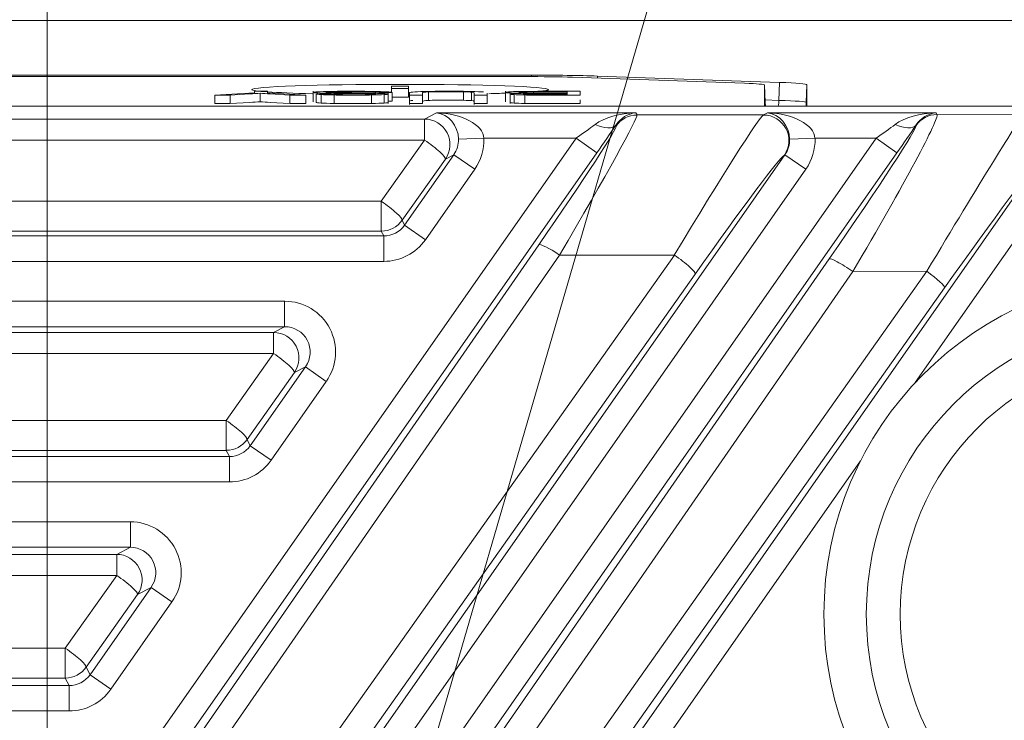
# Model space of a CAD drawing. Header units: millimetres. Extents: x 4 to 836, y 5 to 589.
# Tile 132 of 154: x 685 to 696, y 340 to 348. Entities that reach past the tile are written whole.
import ezdxf

# ---------------------------------------------------------------- set-up
doc = ezdxf.new("R2010")
doc.units = ezdxf.units.MM
doc.layers.add('1', color=7, linetype='Continuous', true_color=0xffffff)
doc.styles.add('ideas_simplex', font='simplex.shx')
doc.dimstyles.get("Standard").update_dxf_attribs({"dimtxt": 0.18, "dimasz": 0.18, "dimexe": 0.18, "dimexo": 0.0625, "dimgap": 0.09, "dimtad": 0, "dimtih": 1, "dimtoh": 1, "dimdec": 4, "dimzin": 0, "dimdsep": 46, "dimtxsty": 'Standard', "dimcen": 0.09, "dimadec": 0, "dimazin": 0, "dimtfac": 1, "dimtdec": 4, "dimtofl": 0, "dimtmove": 0, "dimatfit": 3, "dimfxl": 1, "dimtolj": 1, "dimtzin": 0, "dimarcsym": 0})

# ---------------------------------------------------------------- blocks, each defined once
blk = doc.blocks.new('_U2')
at = {"layer": '1', "color": 27, "lineweight": 13}
for p, q in [((682.177403, 314.785491), (698.340242, 370.24423)), ((698.340242, 370.24423), (700.340242, 370.24423))]:
    blk.add_line(p, q, dxfattribs=at)
at = {"layer": '1', "color": 27, "lineweight": 18}
for points in [[(685.479026, 326.114184), (685.810568, 329.142367), (686.826275, 328.846354)], [(684.275892, 321.985932), (683.94435, 318.957749), (682.928643, 319.253762)]]:
    blk.add_solid(points, dxfattribs=at)
at = {"layer": '1', "color": 87, "linetype": 'Continuous', "lineweight": 25, "char_height": 3, "attachment_point": 7, "line_spacing_factor": 1.204819, "style": 'ideas_simplex'}
for s, insert in [('\\W0.5945;4 N°5 {\\Fgdt;x}6', (705.569242, 367.87923)), ('\\W0.9188;M', (701.999242, 367.87923))]:
    blk.add_mtext(s, dxfattribs=dict(at, insert=insert))
blk = doc.blocks.new('_U7')
at = {"layer": '1', "color": 152, "lineweight": 13}
for p, q in [((695.062702, 354.711299), (597.434386, 354.711299)), ((663.288624, 267.843936), (597.434386, 267.843936))]:
    blk.add_line(p, q, dxfattribs=at)
at = {"layer": '1', "color": 27, "lineweight": 13}
blk.add_line((599.434386, 267.843936), (599.434386, 354.711299), dxfattribs=at)
at = {"layer": '1', "color": 87, "lineweight": 25}
for p, q in [((597.934386, 318.380118), (592.309386, 318.380118)), ((592.309386, 318.380118), (592.309386, 316.880118)), ((597.934386, 316.880118), (597.934386, 318.380118)), ((592.309386, 305.675118), (592.309386, 304.175118)), ((597.934386, 304.175118), (597.934386, 305.675118)), ((592.309386, 304.175118), (597.934386, 304.175118))]:
    blk.add_line(p, q, dxfattribs=at)
at = {"layer": '1', "color": 27, "lineweight": 18}
for points in [[(599.434386, 354.711299), (599.963367, 351.711301), (598.905405, 351.711297)], [(599.434386, 267.843936), (598.905405, 270.843935), (599.963367, 270.843938)]]:
    blk.add_solid(points, dxfattribs=at)
at = {"layer": '1', "color": 87, "linetype": 'Continuous', "lineweight": 25, "char_height": 3, "attachment_point": 7, "rotation": 90, "line_spacing_factor": 1.204819, "style": 'ideas_simplex'}
for s, insert in [('\\W1.2280;86,9', (590.468386, 305.622618)), ('\\W1.2097;3.42', (597.780886, 305.622618))]:
    blk.add_mtext(s, dxfattribs=dict(at, insert=insert))
blk = doc.blocks.new('_U9')
at = {"layer": '1', "color": 87, "lineweight": 25}
for p, q in [((762.156765, 342.060801), (756.531765, 342.060801)), ((756.531765, 342.060801), (756.531765, 340.560801)), ((762.156765, 340.560801), (762.156765, 342.060801)), ((756.531765, 329.355801), (756.531765, 327.855801)), ((762.156765, 327.855801), (762.156765, 329.355801)), ((756.531765, 327.855801), (762.156765, 327.855801))]:
    blk.add_line(p, q, dxfattribs=at)
at = {"layer": '1', "color": 27, "lineweight": 13}
blk.add_line((763.656765, 306.372389), (763.656765, 342.060801), dxfattribs=at)
at = {"layer": '1', "color": 152, "lineweight": 13}
for p, q in [((687.377459, 324.050058), (765.656765, 324.050058)), ((687.377459, 306.372389), (765.656765, 306.372389))]:
    blk.add_line(p, q, dxfattribs=at)
at = {"layer": '1', "color": 27, "lineweight": 18}
for points in [[(763.656765, 324.050058), (764.185746, 321.05006), (763.127784, 321.050056)], [(763.656765, 306.372389), (763.127784, 309.372387), (764.185746, 309.372391)]]:
    blk.add_solid(points, dxfattribs=at)
at = {"layer": '1', "color": 87, "linetype": 'Continuous', "lineweight": 25, "char_height": 3, "attachment_point": 7, "rotation": 90, "line_spacing_factor": 1.204819, "style": 'ideas_simplex'}
for s, insert in [('\\W1.2097;17,7', (754.690765, 329.303301)), ('\\W1.2097;.696', (762.003265, 329.303301))]:
    blk.add_mtext(s, dxfattribs=dict(at, insert=insert))
blk = doc.blocks.new('_U11')
at = {"layer": '1', "color": 87, "lineweight": 25}
for p, q in [((649.689065, 375.104335), (648.189065, 375.104335)), ((648.189065, 375.104335), (648.189065, 369.479335)), ((662.394065, 375.104335), (660.894065, 375.104335)), ((662.394065, 369.479335), (662.394065, 375.104335)), ((648.189065, 369.479335), (649.689065, 369.479335)), ((660.894065, 369.479335), (662.394065, 369.479335))]:
    blk.add_line(p, q, dxfattribs=at)
at = {"layer": '1', "color": 152, "lineweight": 13}
for p, q in [((667.199789, 326.550058), (667.199789, 369.979335)), ((684.877459, 326.550058), (684.877459, 369.979335))]:
    blk.add_line(p, q, dxfattribs=at)
at = {"layer": '1', "color": 27, "lineweight": 13}
blk.add_line((684.877459, 367.979335), (648.189065, 367.979335), dxfattribs=at)
at = {"layer": '1', "color": 27, "lineweight": 18}
for points in [[(667.199789, 367.979335), (670.199787, 368.508316), (670.199791, 367.450354)], [(684.877459, 367.979335), (681.877461, 367.450354), (681.877457, 368.508316)]]:
    blk.add_solid(points, dxfattribs=at)
at = {"layer": '1', "color": 87, "linetype": 'Continuous', "lineweight": 25, "char_height": 3, "attachment_point": 7, "line_spacing_factor": 1.204819, "style": 'ideas_simplex'}
for s, insert in [('\\W1.2097;17,7', (649.660565, 377.239335)), ('\\W1.2097;.696', (649.660565, 369.926835))]:
    blk.add_mtext(s, dxfattribs=dict(at, insert=insert))

msp = doc.modelspace()

# ---------------------------------------------------------------- linework, layer by layer
at = {"layer": '1', "color": 252, "linetype": 'Continuous', "lineweight": 18}
for p, q in [((651.789, 348.211), (700.288, 348.211)), ((661.486, 347.567), (690.591, 347.567)), ((690.507, 347.55), (661.57, 347.55)), ((693.104, 347.471), (691.073, 347.542)), ((691.367, 347.556), (693.517, 347.481)), ((693.346, 347.244), (693.339, 347.451)), ((693.339, 347.202), (693.339, 347.451)), ((693.839, 347.454), (693.839, 347.202))]:
    msp.add_line(p, q, dxfattribs=at)
at = {"layer": '1', "color": 252, "linetype": 'Continuous', "lineweight": 13}
for p, q in [((690.591, 347.55), (690.591, 347.567)), ((691.367, 347.556), (691.367, 347.531)), ((693.509, 347.269), (693.517, 347.481)), ((693.839, 347.454), (693.831, 347.247)), ((693.345, 347.275), (693.509, 347.269)), ((693.346, 347.202), (693.346, 347.244)), ((693.831, 347.247), (693.831, 347.202))]:
    msp.add_line(p, q, dxfattribs=at)
at = {"layer": '1', "color": 7, "linetype": 'Continuous', "lineweight": 18}
for p, q in [((689.139, 347.436), (688.939, 347.436)), ((688.939, 347.436), (688.939, 347.408)), ((688.939, 347.408), (688.939, 347.364)), ((688.939, 347.408), (689.139, 347.408)), ((689.139, 347.408), (689.139, 347.436)), ((689.139, 347.408), (689.139, 347.308)), ((686.856, 347.332), (686.856, 347.232)), ((687.39, 347.353), (687.39, 347.253)), ((687.926, 347.332), (687.926, 347.232)), ((688.016, 347.376), (688.016, 347.251)), ((688.051, 347.344), (688.051, 347.244)), ((688.108, 347.337), (688.108, 347.238)), ((688.261, 347.333), (688.261, 347.233)), ((688.299, 347.371), (688.299, 347.358)), ((688.704, 347.333), (688.704, 347.233)), ((688.751, 347.367), (688.751, 347.353)), ((688.9, 347.231), (688.9, 347.356)), ((688.945, 347.362), (688.945, 347.262)), ((688.945, 347.308), (689.139, 347.308)), ((689.149, 347.219), (689.149, 347.345)), ((689.787, 347.37), (689.787, 347.27)), ((689.913, 347.22), (689.913, 347.344)), ((690.067, 347.228), (690.067, 347.353)), ((690.282, 347.376), (690.282, 347.251)), ((690.338, 347.356), (690.338, 347.231)), ((690.465, 347.367), (690.465, 347.36)), ((690.511, 347.333), (690.511, 347.233)), ((690.524, 347.37), (690.524, 347.357)), ((690.613, 347.371), (690.613, 347.356))]:
    msp.add_line(p, q, dxfattribs=at)
at = {"layer": '1', "color": 7, "linetype": 'Continuous', "lineweight": 13}
for p, q in [((687.036, 347.332), (687.036, 347.232)), ((687.738, 347.332), (687.738, 347.232)), ((688.065, 347.357), (688.065, 347.344)), ((688.85, 347.337), (688.85, 347.237)), ((689.376, 347.369), (689.376, 347.269)), ((689.884, 347.366), (689.884, 347.266)), ((690.384, 347.337), (690.384, 347.238)), ((690.609, 347.35), (690.609, 347.338))]:
    msp.add_line(p, q, dxfattribs=at)
at = {"layer": '1', "color": 27, "linetype": 'Continuous', "lineweight": 18}
msp.add_line((700.026, 347.202), (652.052, 347.202), dxfattribs=at)
at = {"layer": '1', "color": 27, "linetype": 'Continuous', "lineweight": 13}
for p, q in [((662.749, 347.049), (689.329, 347.049)), ((689.329, 347.049), (689.468, 347.121)), ((689.329, 347.049), (689.329, 346.801)), ((689.468, 347.121), (691.822, 347.121)), ((691.822, 347.121), (691.835, 347.097)), ((691.835, 347.097), (693.327, 347.097)), ((693.327, 347.097), (693.373, 347.121)), ((693.373, 347.121), (695.362, 347.121)), ((695.362, 347.121), (695.372, 347.102)), ((695.372, 347.102), (696.396, 347.106)), ((691.589, 346.969), (691.585, 346.977)), ((695.127, 346.974), (695.125, 346.977)), ((684.307, 337.099), (691.115, 346.822)), ((686.118, 334.63), (694.655, 346.822)), ((690.028, 346.822), (689.729, 346.812)), ((691.115, 346.822), (690.028, 346.822)), ((691.115, 346.822), (691.36, 346.65)), ((693.934, 346.822), (693.635, 346.812)), ((694.655, 346.822), (693.934, 346.822)), ((694.655, 346.822), (694.901, 346.65)), ((689.329, 346.801), (662.749, 346.801)), ((688.818, 346.08), (689.329, 346.801)), ((691.36, 346.65), (684.553, 336.927)), ((685.801, 335.52), (693.58, 346.629)), ((694.901, 346.65), (686.364, 334.458)), ((688.001, 334.303), (696.628, 346.624)), ((689.574, 346.577), (689.064, 345.856)), ((689.093, 345.799), (689.674, 346.629)), ((689.674, 346.629), (689.574, 346.577)), ((689.92, 346.457), (689.674, 346.629)), ((693.58, 346.629), (693.572, 346.625)), ((693.825, 346.457), (693.58, 346.629)), ((693.825, 346.457), (686.047, 335.348)), ((689.92, 346.457), (689.339, 345.627)), ((696.873, 346.452), (695.117, 343.943)), ((663.259, 346.08), (688.818, 346.08)), ((688.818, 346.08), (688.818, 345.728)), ((689.064, 345.856), (689.093, 345.799)), ((689.339, 345.627), (689.093, 345.799)), ((663.23, 345.671), (688.847, 345.671)), ((688.818, 345.728), (663.259, 345.728)), ((688.847, 345.671), (688.818, 345.728)), ((688.847, 345.372), (688.847, 345.671)), ((684.612, 336.813), (690.675, 345.566)), ((690.921, 345.446), (684.858, 336.693)), ((685.457, 335.813), (692.275, 345.446)), ((692.275, 345.446), (690.921, 345.446)), ((688.847, 345.372), (663.23, 345.372)), ((686.465, 334.388), (694.1, 345.4)), ((692.52, 345.222), (685.703, 335.589)), ((694.382, 345.251), (686.746, 334.239)), ((687.694, 334.565), (695.253, 345.255)), ((695.253, 345.255), (694.382, 345.251)), ((695.463, 345.06), (687.904, 334.371)), ((664.399, 344.901), (687.678, 344.901)), ((687.678, 344.901), (687.678, 344.601)), ((687.678, 344.601), (664.399, 344.601)), ((687.548, 344.534), (687.678, 344.601)), ((664.529, 344.534), (687.548, 344.534)), ((687.548, 344.534), (687.548, 344.286)), ((687.548, 344.286), (664.529, 344.286)), ((686.989, 343.496), (687.548, 344.286)), ((687.794, 344.062), (687.235, 343.272)), ((687.272, 343.199), (687.924, 344.129)), ((687.924, 344.129), (687.794, 344.062)), ((687.924, 344.129), (688.169, 343.957)), ((688.169, 343.957), (687.518, 343.027)), ((665.088, 343.496), (686.989, 343.496)), ((686.989, 343.496), (686.989, 343.144)), ((687.235, 343.272), (687.272, 343.199)), ((686.989, 343.144), (665.088, 343.144)), ((687.027, 343.071), (686.989, 343.144)), ((687.272, 343.199), (687.518, 343.027)), ((665.05, 343.071), (687.027, 343.071)), ((687.027, 343.071), (687.027, 342.772)), ((694.472, 343.022), (688.246, 334.131)), ((687.027, 342.772), (665.05, 342.772)), ((666.22, 342.301), (685.858, 342.301)), ((685.858, 342.301), (685.858, 342.001)), ((685.858, 342.001), (666.22, 342.001)), ((685.697, 341.917), (685.858, 342.001)), ((666.38, 341.917), (685.697, 341.917)), ((685.697, 341.917), (685.697, 341.67)), ((685.697, 341.67), (666.38, 341.67)), ((685.09, 340.812), (685.697, 341.67)), ((685.382, 340.499), (686.103, 341.529)), ((686.103, 341.529), (685.943, 341.446)), ((686.103, 341.529), (686.349, 341.357)), ((685.943, 341.446), (685.336, 340.588)), ((686.349, 341.357), (685.628, 340.327)), ((666.987, 340.812), (685.09, 340.812)), ((685.09, 340.812), (685.09, 340.46)), ((685.336, 340.588), (685.382, 340.499)), ((685.09, 340.46), (666.987, 340.46)), ((685.136, 340.371), (685.09, 340.46)), ((685.382, 340.499), (685.628, 340.327)), ((666.941, 340.371), (685.136, 340.371)), ((685.136, 340.371), (685.136, 340.072)), ((685.136, 340.072), (666.941, 340.072))]:
    msp.add_line(p, q, dxfattribs=at)
at = {"layer": '1', "color": 9, "linetype": 'Continuous', "lineweight": 18}
for radius in [4, 3.5]:
    msp.add_circle((698.039, 341.211), radius, dxfattribs=at)
at = {"layer": '1', "color": 9, "linetype": 'Continuous', "lineweight": 13}
msp.add_circle((698.039, 341.211), 3.1, dxfattribs=at)
at = {"layer": '1', "color": 252, "linetype": 'Continuous', "lineweight": 18}
for centre, major_axis, ratio, start_param, end_param in [((690.507, 347.522), (-0.8, 0), 0.034896, 3.926938, 4.712389), ((690.59, 347.529), (-1.1, 0), 0.034981, 3.927651, 4.711379), ((689.039, 347.397), (-1.75, 0), 0.034899, 3.141593, 6.283185), ((689.039, 347.397), (-1.75, 0), 0.034899, 0, 0.940416), ((689.039, 347.397), (-1.75, 0), 0.034899, 2.779131, 3.141593), ((692.538, 347.451), (-0.8, 0), 0.034886, 3.141594, 3.927149), ((692.738, 347.454), (-1.101, 0), 0.034921, 3.141591, 3.926431), ((689.039, 347.397), (-1.75, 0), 0.034899, 2.213252, 2.360907)]:
    msp.add_ellipse(centre, major_axis=major_axis, ratio=ratio, start_param=start_param, end_param=end_param, dxfattribs=at)
at = {"layer": '1', "color": 252, "linetype": 'Continuous', "lineweight": 13}
for centre, major_axis, ratio, start_param, end_param in [((693.368, 347.276), (-0.007, -0.2), 0.706676, 1.21608, 1.560537), ((692.731, 347.254), (-1.1, 0.007), 0.02595, 3.14207, 3.92691), ((693.546, 347.251), (0.2, 0), 0.999391, 3.176521, 3.390078), ((693.632, 347.254), (-0.2, 0), 0.999391, 2.87926, 3.106665)]:
    msp.add_ellipse(centre, major_axis=major_axis, ratio=ratio, start_param=start_param, end_param=end_param, dxfattribs=at)
at = {"layer": '1', "color": 27, "linetype": 'Continuous', "lineweight": 13}
for centre, major_axis, ratio, start_param, end_param in [((689.329, 346.749), (-0.139, 0.266), 0.997152, 3.622727, 5.802051), ((689.468, 346.822), (-0.561, 0.015), 0.534057, 3.190442, 4.726332), ((689.468, 346.822), (-0.068, 0.295), 0.857617, 4.484712, 6.020602), ((690.642, 345.098), (-1.191, -2), 0.026751, 1.761265, 3.122622), ((691.822, 346.822), (-0.589, -0.014), 0.508639, 4.700195, 5.659492), ((691.822, 346.822), (-0.155, -0.264), 0.92399, 3.709037, 4.668333), ((691.835, 346.797), (-0.266, -0.139), 0.999226, 4.232741, 5.192037), ((692.139, 345.098), (-1.191, -2), 0.026751, 3.192435, 4.553791), ((693.327, 346.797), (0.139, -0.266), 0.997152, 0.481134, 2.660458), ((693.373, 346.822), (-0.561, 0.015), 0.534057, 3.190442, 4.726332), ((693.373, 346.822), (-0.068, 0.295), 0.857617, 4.484712, 6.020602), ((694.183, 345.098), (-1.189, -2.004), 0.040007, 1.670938, 3.130384), ((695.362, 346.822), (-0.589, -0.014), 0.508639, 4.700195, 5.659492), ((695.362, 346.822), (-0.155, -0.264), 0.92399, 3.709037, 4.668333), ((695.372, 346.802), (0.266, 0.139), 0.999226, 1.091148, 2.050445), ((695.199, 345.102), (-1.199, -2.005), 0.013847, 3.185111, 4.644557), ((690.397, 345.27), (-1.192, -1.7), 0.028594, 1.765373, 3.12673), ((691.089, 346.822), (-0.421, -0.3), 0.028746, 1.61113, 2.187723), ((691.34, 347.149), (0.249, -0.167), 0.474901, 5.021515, 6.243518), ((691.335, 346.65), (-0.421, -0.6), 0.028594, 1.59084, 2.167433), ((693.937, 345.27), (-1.189, -1.705), 0.028665, 1.667159, 3.126605), ((694.629, 346.822), (-0.421, -0.3), 0.028746, 1.61113, 2.187723), ((694.88, 347.149), (0.249, -0.167), 0.474901, 5.021515, 6.243518), ((694.875, 346.65), (-0.421, -0.6), 0.028594, 1.59084, 2.167433), ((689.427, 346.801), (-0.268, -0.14), 0.991514, 2.051931, 2.695365), ((689.427, 346.801), (0.534, 0.278), 0.997152, 5.193523, 5.836957), ((693.333, 346.801), (-0.268, -0.14), 0.991514, 2.051931, 2.695365), ((693.333, 346.801), (0.534, 0.278), 0.997152, 5.193523, 5.836957), ((689.329, 346.749), (-0.245, 0.173), 0.14246, 3.176859, 4.812872), ((692.385, 344.926), (-1.192, -1.7), 0.028594, 3.196543, 4.557899), ((695.445, 344.93), (-1.201, -1.705), 0.028764, 3.27912, 4.656645), ((688.818, 346.028), (-0.245, 0.173), 0.14246, 3.176859, 4.812872), ((688.818, 346.028), (0.266, 0.139), 0.999226, 4.232741, 5.192037), ((688.847, 345.972), (-0.139, 0.267), 0.997682, 2.661944, 3.621241), ((688.847, 345.972), (0.277, -0.533), 0.999226, 5.803537, 6.762834), ((690.921, 345.394), (-0.247, 0.171), 0.14345, 4.81143, 6.247914), ((692.275, 345.394), (0.245, -0.173), 0.14246, 0.035266, 1.67128), ((694.346, 345.228), (0.247, -0.171), 0.130769, 1.516908, 3.106384), ((695.217, 345.232), (0.245, -0.173), 0.131253, 0.035211, 1.518117), ((687.677, 344.301), (0.534, 0.278), 0.997152, 5.193523, 7.372847), ((687.677, 344.301), (-0.268, -0.14), 0.991514, 2.051931, 4.231255), ((687.548, 344.234), (-0.139, 0.266), 0.997152, 3.622727, 5.802051), ((687.548, 344.234), (-0.245, 0.173), 0.14246, 3.176859, 4.812872), ((686.989, 343.444), (-0.245, 0.173), 0.14246, 3.176859, 4.812872), ((686.989, 343.444), (0.266, 0.139), 0.999226, 4.232741, 5.192037), ((687.027, 343.372), (-0.139, 0.267), 0.997682, 2.661944, 3.621241), ((687.027, 343.372), (0.277, -0.533), 0.999226, 5.803537, 6.762834), ((685.856, 341.701), (0.534, 0.278), 0.997152, 5.193523, 7.372847), ((685.856, 341.701), (-0.268, -0.14), 0.991514, 2.051931, 4.231255), ((685.697, 341.618), (-0.139, 0.266), 0.997152, 3.622727, 5.802051), ((685.697, 341.618), (-0.245, 0.173), 0.14246, 3.176859, 4.812872), ((685.09, 340.76), (-0.245, 0.173), 0.14246, 3.176859, 4.812872), ((685.09, 340.76), (0.266, 0.139), 0.999226, 4.232741, 5.192037), ((685.136, 340.672), (-0.139, 0.267), 0.997682, 2.661944, 3.621241), ((685.136, 340.672), (0.277, -0.533), 0.999226, 5.803537, 6.762834)]:
    msp.add_ellipse(centre, major_axis=major_axis, ratio=ratio, start_param=start_param, end_param=end_param, dxfattribs=at)
at = {"layer": '1', "color": 7, "linetype": 'Continuous', "lineweight": 18}
for points, degree in [([(686.856, 347.332), (686.856, 347.332), (687.322, 347.357), (687.322, 347.357)], 3), ([(687.036, 347.332), (687.036, 347.332), (686.856, 347.332), (686.856, 347.332)], 3), ([(687.476, 347.376), (687.476, 347.376), (687.476, 347.357), (687.476, 347.357)], 3), ([(687.476, 347.357), (687.476, 347.357), (687.926, 347.332), (687.926, 347.332)], 3), ([(687.926, 347.332), (687.926, 347.332), (687.738, 347.332), (687.738, 347.332)], 3), ([(688.051, 347.344), (688.051, 347.344), (688.199, 347.345), (688.199, 347.345)], 3), ([(688.108, 347.337), (688.073, 347.34), (688.054, 347.342), (688.051, 347.344)], 3), ([(688.215, 347.353), (688.147, 347.354), (688.097, 347.356), (688.065, 347.357)], 3), ([(688.069, 347.37), (688.105, 347.372), (688.156, 347.374), (688.223, 347.375)], 3), ([(688.261, 347.333), (688.195, 347.334), (688.144, 347.335), (688.108, 347.337)], 3), ([(688.197, 347.361), (688.218, 347.36), (688.253, 347.359), (688.302, 347.358)], 3), ([(688.299, 347.371), (688.254, 347.37), (688.22, 347.369), (688.198, 347.368)], 3), ([(688.199, 347.345), (688.207, 347.342), (688.234, 347.34), (688.28, 347.339)], 3), ([(688.473, 347.35), (688.348, 347.351), (688.262, 347.352), (688.215, 347.353)], 3), ([(688.302, 347.358), (688.333, 347.357), (688.402, 347.357), (688.509, 347.356)], 3), ([(688.706, 347.347), (688.676, 347.348), (688.599, 347.349), (688.473, 347.35)], 3), ([(688.509, 347.356), (688.617, 347.355), (688.692, 347.354), (688.735, 347.353)], 3), ([(688.85, 347.337), (688.817, 347.335), (688.768, 347.334), (688.704, 347.333)], 3), ([(688.713, 347.375), (688.784, 347.374), (688.84, 347.372), (688.881, 347.37)], 3), ([(688.735, 347.353), (688.79, 347.352), (688.832, 347.351), (688.859, 347.349)], 3), ([(688.799, 347.361), (688.792, 347.364), (688.776, 347.366), (688.751, 347.367)], 3), ([(688.945, 347.362), (688.945, 347.362), (688.799, 347.361), (688.799, 347.361)], 3), ([(688.881, 347.37), (688.921, 347.368), (688.943, 347.365), (688.945, 347.362)], 3), ([(689.333, 347.374), (689.264, 347.373), (689.216, 347.371), (689.189, 347.368)], 3), ([(689.304, 347.332), (689.304, 347.232)], 1), ([(689.787, 347.37), (689.833, 347.369), (689.866, 347.368), (689.884, 347.366)], 3), ([(689.787, 347.27), (689.833, 347.269), (689.866, 347.268), (689.884, 347.266)], 3), ([(690.022, 347.369), (689.993, 347.371), (689.943, 347.373), (689.874, 347.375)], 3), ([(689.913, 347.357), (689.913, 347.357), (689.913, 347.349), (689.913, 347.342)], 3), ([(690.502, 347.353), (690.431, 347.353), (690.377, 347.355), (690.339, 347.357)], 3), ([(690.379, 347.349), (690.406, 347.35), (690.447, 347.352), (690.502, 347.353)], 3), ([(690.511, 347.333), (690.457, 347.334), (690.415, 347.336), (690.384, 347.337)], 3), ([(690.402, 347.373), (690.436, 347.374), (690.479, 347.375), (690.53, 347.375)], 3), ([(690.524, 347.37), (690.5, 347.369), (690.48, 347.368), (690.465, 347.367)], 3), ([(690.475, 347.359), (690.498, 347.358), (690.529, 347.357), (690.568, 347.356)], 3), ([(690.518, 347.34), (690.537, 347.339), (690.564, 347.338), (690.598, 347.338)], 3), ([(690.609, 347.35), (690.57, 347.35), (690.54, 347.349), (690.52, 347.348)], 3), ([(690.613, 347.371), (690.578, 347.371), (690.548, 347.37), (690.524, 347.37)], 3), ([(687.036, 347.232), (687.036, 347.232), (686.856, 347.232), (686.856, 347.232)], 3), ([(687.926, 347.232), (687.926, 347.232), (687.738, 347.232), (687.738, 347.232)], 3), ([(688.108, 347.238), (688.073, 347.24), (688.054, 347.242), (688.051, 347.244)], 3), ([(688.261, 347.233), (688.195, 347.234), (688.144, 347.235), (688.108, 347.238)], 3), ([(688.85, 347.237), (688.817, 347.235), (688.768, 347.234), (688.704, 347.233)], 3), ([(688.9, 347.243), (688.9, 347.241), (688.883, 347.239), (688.85, 347.237)], 3), ([(688.945, 347.262), (688.945, 347.262), (688.925, 347.262), (688.9, 347.262)], 3), ([(690.511, 347.233), (690.457, 347.234), (690.415, 347.236), (690.384, 347.238)], 3)]:
    msp.add_open_spline(points, degree=degree, dxfattribs=at)
at = {"layer": '1', "color": 7, "linetype": 'Continuous', "lineweight": 13}
for points, knots in [([(687.39, 347.353), (687.355, 347.35), (687.312, 347.348), (687.262, 347.345), (687.262, 347.345), (687.036, 347.332), (687.036, 347.332)], [0, 0, 0, 0, 0.5, 0.5, 0.5, 1, 1, 1, 1]), ([(689.189, 347.368), (689.163, 347.365), (689.149, 347.362), (689.149, 347.358), (689.149, 347.358), (689.149, 347.332), (689.149, 347.332), (689.149, 347.332), (689.304, 347.332), (689.304, 347.332)], [0, 0, 0, 0, 0.333333, 0.333333, 0.333333, 0.666667, 0.666667, 0.666667, 1, 1, 1, 1]), ([(689.884, 347.366), (689.903, 347.364), (689.913, 347.361), (689.913, 347.357), (689.913, 347.357), (689.913, 347.357)], [0, 0, 0, 0, 0.999922, 0.999922, 1, 1, 1, 1]), ([(689.913, 347.332), (689.913, 347.332), (690.067, 347.332), (690.067, 347.332), (690.067, 347.332), (690.067, 347.336), (690.067, 347.341)], [0, 0, 0, 0, 0.714485, 0.714485, 0.714485, 1, 1, 1, 1])]:
    msp.add_open_spline(points, degree=3, knots=knots, dxfattribs=at)
at = {"layer": '1', "color": 7, "linetype": 'Continuous', "lineweight": 18}
for points, knots in [([(687.322, 347.37), (687.322, 347.373), (687.322, 347.376), (687.322, 347.376), (687.322, 347.376), (687.476, 347.376), (687.476, 347.376)], [0, 0, 0, 0, 0.280556, 0.280556, 0.280556, 1, 1, 1, 1]), ([(687.738, 347.332), (687.738, 347.332), (687.508, 347.345), (687.508, 347.345), (687.466, 347.348), (687.426, 347.35), (687.39, 347.353)], [0, 0, 0, 0, 0.5, 0.5, 0.5, 1, 1, 1, 1]), ([(688.065, 347.357), (688.032, 347.359), (688.016, 347.361), (688.016, 347.366), (688.034, 347.368), (688.069, 347.37)], [0, 0, 0, 0, 0.5, 0.5, 1, 1, 1, 1]), ([(688.198, 347.368), (688.176, 347.367), (688.165, 347.366), (688.165, 347.363), (688.175, 347.362), (688.197, 347.361)], [0, 0, 0, 0, 0.5, 0.5, 1, 1, 1, 1]), ([(688.223, 347.375), (688.289, 347.376), (688.364, 347.377), (688.447, 347.377), (688.553, 347.377), (688.641, 347.376), (688.713, 347.375)], [0, 0, 0, 0, 0.5, 0.5, 0.5, 1, 1, 1, 1]), ([(688.704, 347.333), (688.639, 347.332), (688.568, 347.331), (688.49, 347.331), (688.403, 347.331), (688.327, 347.332), (688.261, 347.333)], [0, 0, 0, 0, 0.5, 0.5, 0.5, 1, 1, 1, 1]), ([(688.28, 347.339), (688.326, 347.337), (688.393, 347.336), (688.483, 347.336), (688.577, 347.336), (688.645, 347.337), (688.687, 347.338)], [0, 0, 0, 0, 0.5, 0.5, 0.5, 1, 1, 1, 1]), ([(688.751, 347.367), (688.726, 347.368), (688.687, 347.369), (688.581, 347.371), (688.521, 347.372), (688.455, 347.372), (688.396, 347.372), (688.344, 347.371), (688.299, 347.371)], [0, 0, 0, 0, 0.333333, 0.333333, 0.666667, 0.666667, 0.666667, 1, 1, 1, 1]), ([(688.687, 347.338), (688.73, 347.34), (688.752, 347.341), (688.752, 347.345), (688.736, 347.346), (688.706, 347.347)], [0, 0, 0, 0, 0.5, 0.5, 1, 1, 1, 1]), ([(688.859, 347.349), (688.887, 347.347), (688.9, 347.345), (688.9, 347.341), (688.884, 347.339), (688.85, 347.337)], [0, 0, 0, 0, 0.5, 0.5, 1, 1, 1, 1]), ([(689.304, 347.332), (689.304, 347.332), (689.304, 347.357), (689.304, 347.357), (689.304, 347.363), (689.328, 347.367), (689.376, 347.369)], [0, 0, 0, 0, 0.499922, 0.499922, 0.499922, 1, 1, 1, 1]), ([(689.304, 347.232), (689.304, 347.232), (689.304, 347.258), (689.304, 347.258), (689.304, 347.263), (689.328, 347.267), (689.376, 347.269)], [0, 0, 0, 0, 0.499922, 0.499922, 0.499922, 1, 1, 1, 1]), ([(689.874, 347.375), (689.804, 347.376), (689.715, 347.377), (689.605, 347.377), (689.493, 347.377), (689.402, 347.376), (689.333, 347.374)], [0, 0, 0, 0, 0.5, 0.5, 0.5, 1, 1, 1, 1]), ([(689.376, 347.369), (689.425, 347.371), (689.506, 347.372), (689.619, 347.372), (689.685, 347.372), (689.742, 347.371), (689.787, 347.37)], [0, 0, 0, 0, 0.5, 0.5, 0.5, 1, 1, 1, 1]), ([(689.376, 347.269), (689.425, 347.271), (689.506, 347.272), (689.619, 347.272), (689.685, 347.272), (689.742, 347.271), (689.787, 347.27)], [0, 0, 0, 0, 0.5, 0.5, 0.5, 1, 1, 1, 1]), ([(690.339, 347.357), (690.301, 347.359), (690.282, 347.361), (690.282, 347.365), (690.294, 347.367), (690.34, 347.371), (690.368, 347.372), (690.402, 347.373)], [0, 0, 0, 0, 0.333333, 0.333333, 0.666667, 0.666667, 1, 1, 1, 1]), ([(690.384, 347.337), (690.354, 347.339), (690.338, 347.341), (690.338, 347.345), (690.352, 347.347), (690.379, 347.349)], [0, 0, 0, 0, 0.5, 0.5, 1, 1, 1, 1]), ([(690.465, 347.367), (690.45, 347.366), (690.442, 347.365), (690.442, 347.362), (690.453, 347.36), (690.475, 347.359)], [0, 0, 0, 0, 0.5, 0.5, 1, 1, 1, 1]), ([(690.52, 347.348), (690.501, 347.347), (690.491, 347.346), (690.491, 347.343), (690.5, 347.341), (690.518, 347.34)], [0, 0, 0, 0, 0.5, 0.5, 1, 1, 1, 1]), ([(691.163, 347.376), (691.163, 347.376), (691.163, 347.332), (691.163, 347.332), (691.163, 347.332), (690.725, 347.332), (690.725, 347.332), (690.636, 347.332), (690.565, 347.332), (690.511, 347.333)], [0, 0, 0, 0, 0.333333, 0.333333, 0.333333, 0.666667, 0.666667, 0.666667, 1, 1, 1, 1]), ([(691.163, 347.276), (691.163, 347.276), (691.163, 347.232), (691.163, 347.232), (691.163, 347.232), (690.725, 347.232), (690.725, 347.232), (690.636, 347.232), (690.565, 347.232), (690.511, 347.233)], [0, 0, 0, 0, 0.333333, 0.333333, 0.333333, 0.666667, 0.666667, 0.666667, 1, 1, 1, 1]), ([(690.53, 347.375), (690.581, 347.376), (690.644, 347.376), (690.718, 347.376), (690.718, 347.376), (691.163, 347.376), (691.163, 347.376)], [0, 0, 0, 0, 0.5, 0.5, 0.5, 1, 1, 1, 1]), ([(690.568, 347.356), (690.608, 347.356), (690.665, 347.356), (690.739, 347.356), (690.739, 347.356), (691.009, 347.356), (691.009, 347.356), (691.009, 347.356), (691.009, 347.371), (691.009, 347.371)], [0, 0, 0, 0, 0.333391, 0.333391, 0.333391, 0.666783, 0.666783, 0.666783, 1, 1, 1, 1]), ([(690.598, 347.338), (690.632, 347.337), (690.692, 347.337), (690.776, 347.337), (690.776, 347.337), (691.009, 347.337), (691.009, 347.337), (691.009, 347.337), (691.009, 347.337), (691.009, 347.337)], [0, 0, 0, 0, 0.484943, 0.484943, 0.484943, 0.969885, 0.969885, 0.969885, 1, 1, 1, 1]), ([(691.009, 347.351), (691.009, 347.351), (690.756, 347.351), (690.756, 347.351), (690.688, 347.351), (690.639, 347.35), (690.609, 347.35)], [0, 0, 0, 0, 0.5, 0.5, 0.5, 1, 1, 1, 1]), ([(691.009, 347.371), (691.009, 347.371), (690.718, 347.371), (690.718, 347.371), (690.668, 347.371), (690.633, 347.371), (690.613, 347.371)], [0, 0, 0, 0, 0.5, 0.5, 0.5, 1, 1, 1, 1]), ([(687.39, 347.253), (687.355, 347.251), (687.312, 347.248), (687.262, 347.245), (687.262, 347.245), (687.036, 347.232), (687.036, 347.232)], [0, 0, 0, 0, 0.5, 0.5, 0.5, 1, 1, 1, 1]), ([(687.738, 347.232), (687.738, 347.232), (687.508, 347.245), (687.508, 347.245), (687.466, 347.248), (687.426, 347.25), (687.39, 347.253)], [0, 0, 0, 0, 0.5, 0.5, 0.5, 1, 1, 1, 1]), ([(688.704, 347.233), (688.639, 347.232), (688.568, 347.231), (688.49, 347.231), (688.403, 347.231), (688.327, 347.232), (688.261, 347.233)], [0, 0, 0, 0, 0.5, 0.5, 0.5, 1, 1, 1, 1]), ([(689.189, 347.268), (689.163, 347.266), (689.149, 347.262), (689.149, 347.258), (689.149, 347.258), (689.149, 347.232), (689.149, 347.232), (689.149, 347.232), (689.304, 347.232), (689.304, 347.232)], [0, 0, 0, 0, 0.333333, 0.333333, 0.333333, 0.666667, 0.666667, 0.666667, 1, 1, 1, 1]), ([(689.884, 347.266), (689.903, 347.264), (689.913, 347.261), (689.913, 347.258), (689.913, 347.258), (689.913, 347.232), (689.913, 347.232), (689.913, 347.232), (690.067, 347.232), (690.067, 347.232), (690.067, 347.232), (690.067, 347.236), (690.067, 347.241)], [0, 0, 0, 0, 0.294217, 0.294217, 0.294217, 0.588433, 0.588433, 0.588433, 0.88265, 0.88265, 0.88265, 1, 1, 1, 1]), ([(690.384, 347.238), (690.354, 347.239), (690.338, 347.241), (690.338, 347.243), (690.338, 347.243), (690.338, 347.243)], [0, 0, 0, 0, 0.992494, 0.992494, 1, 1, 1, 1])]:
    msp.add_open_spline(points, degree=3, knots=knots, dxfattribs=at)
at = {"layer": '1', "color": 7, "linetype": 'Continuous', "lineweight": 13}
for points in [[(687.322, 347.357), (687.322, 347.357), (687.322, 347.364), (687.322, 347.37)], [(691.009, 347.337), (691.009, 347.339), (691.009, 347.351), (691.009, 347.351)]]:
    msp.add_open_spline(points, degree=3, dxfattribs=at)
at = {"layer": '1', "color": 252, "linetype": 'Continuous', "lineweight": 18}
msp.add_open_spline([(693.352, 347.202), (693.352, 347.203), (693.348, 347.22), (693.346, 347.236), (693.346, 347.251)], degree=3, knots=[0, 0, 0, 0, 0.104181, 1, 1, 1, 1], dxfattribs=at)

# ---------------------------------------------------------------- dimensions: what is measured, and where the dimension line sits
at = {"layer": '1', "color": 87, "linetype": 'Continuous', "lineweight": 25}
dim = msp.add_diameter_dim_2p(p1=(684.276, 321.986), p2=(685.479, 326.114), text='\\C87;M\\C87;4 N', dimstyle='Standard', override={"dimtxt": 3, "dimasz": 3, "dimexe": 2, "dimexo": 2.5, "dimgap": 1.5, "dimtih": 1, "dimtoh": 1, "dimdec": 2, "dimlfac": 1, "dimzin": 8, "dimdsep": 44, "dimlunit": 2, "dimpost": '', "dimtxsty": 'ideas_simplex', "dimsah": 1, "dimse1": 0, "dimse2": 0, "dimsd1": 0, "dimsd2": 0, "dimclrd": 27, "dimclre": 152, "dimclrt": 87, "dimtol": 0, "dimtm": -0.1, "dimtfac": 0.5, "dimtdec": 2, "dimtofl": 1, "dimtmove": 0, "dimatfit": 2, "dimtzin": 8, "dimlwd": 13, "dimlwe": 13}, dxfattribs=at)
dim.commit()
dim.dimension.update_dxf_attribs({"geometry": '_U2', "text_midpoint": (715.52, 370.244), "dimtype": 163})
dim = msp.add_linear_dim(base=(667.2, 367.979), p1=(684.877, 324.05), p2=(667.2, 324.05), text='<>\\P[\\C87;{\\H1.00x;\\Fsimplex.shx;.696\\Fsimplex.shx;}\\C87; ]', dimstyle='Standard', override={"dimtxt": 3, "dimasz": 3, "dimexe": 2, "dimexo": 2.5, "dimgap": 1.5, "dimtad": 1, "dimtih": 1, "dimtoh": 0, "dimdec": 1, "dimlfac": 1, "dimzin": 8, "dimdsep": 44, "dimlunit": 2, "dimtxsty": 'ideas_simplex', "dimsah": 1, "dimse1": 0, "dimse2": 0, "dimsd1": 0, "dimsd2": 0, "dimclrd": 27, "dimclre": 152, "dimclrt": 87, "dimtol": 0, "dimtm": -0.1, "dimtfac": 0.5, "dimtdec": 2, "dimtofl": 1, "dimtmove": 0, "dimtzin": 8, "dimlwd": 13, "dimlwe": 13}, dxfattribs=at)
dim.commit()
dim.dimension.update_dxf_attribs({"geometry": '_U11', "text_midpoint": (642.628, 367.979), "dimtype": 160})
for base, p1, p2, text, picture, middle in [((599.434, 267.844), (701.22, 354.711), (665.789, 267.844), '<>\\P[\\C87;{\\H1.00x;\\Fsimplex.shx;3.42\\Fsimplex.shx;}\\C87; ]', '_U7', (599.434, 311.278)), ((763.657, 306.372), (684.877, 324.05), (684.877, 306.372), '<>\\P[\\C87;{\\H1.00x;\\Fsimplex.shx;.696\\Fsimplex.shx;}\\C87; ]', '_U9', (763.657, 348.621))]:
    dim = msp.add_linear_dim(base=base, p1=p1, p2=p2, angle=90, text=text, dimstyle='Standard', override={"dimtxt": 3, "dimasz": 3, "dimexe": 2, "dimexo": 2.5, "dimgap": 1.5, "dimtad": 1, "dimtih": 0, "dimtoh": 0, "dimdec": 1, "dimlfac": 1, "dimzin": 8, "dimdsep": 44, "dimlunit": 2, "dimtxsty": 'ideas_simplex', "dimsah": 1, "dimse1": 0, "dimse2": 0, "dimsd1": 0, "dimsd2": 0, "dimclrd": 27, "dimclre": 152, "dimclrt": 87, "dimtol": 0, "dimtm": -0.1, "dimtfac": 0.5, "dimtdec": 2, "dimtofl": 1, "dimtmove": 0, "dimtzin": 8, "dimlwd": 13, "dimlwe": 13}, dxfattribs=at)
    dim.commit()
    dim.dimension.update_dxf_attribs({"geometry": picture, "text_midpoint": middle, "dimtype": 160})

doc.saveas('drawing.dxf')
